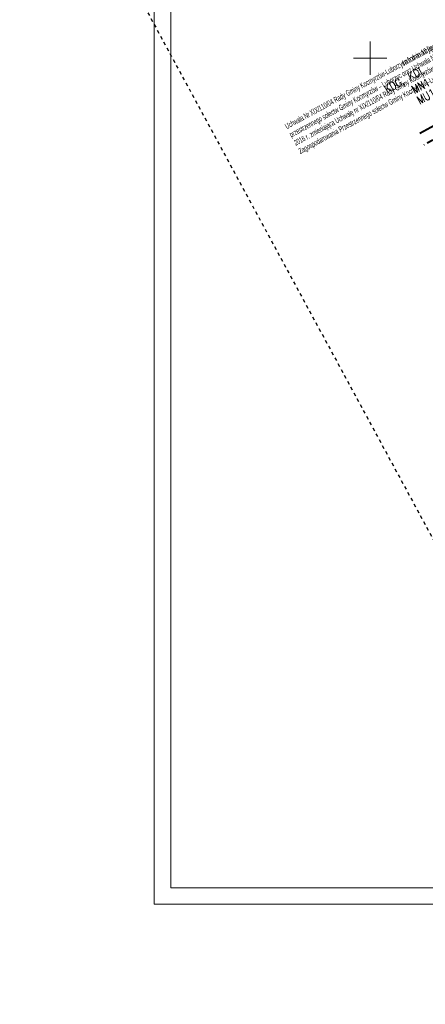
# Model space of a CAD drawing. Header units: metres. Extents: x 7437397 to 7437781, y 5556608 to 5556944.
# Tile 1 of 58: x 7437397 to 7437458, y 5556608 to 5556756. Entities that reach past the tile are written whole.
import ezdxf
from ezdxf.enums import TextEntityAlignment as Align

# ---------------------------------------------------------------- set-up
doc = ezdxf.new("R2010")
doc.units = ezdxf.units.M
doc.header["$MEASUREMENT"] = 0
doc.linetypes.add('KTCR02-500', pattern=[1.5, 1, -0.5])
doc.linetypes.add('PTRW01_01-500', pattern=[1, 0.5, -0.5])
for name, color, linetype, lineweight in [('_PROJ_WYMIARY', 7, 'Continuous', 9), ('_TABELKA', 7, 'Continuous', 15), ('MPZP', 250, 'Continuous', 5), ('Warstwa 2', 250, 'Continuous', 5), ('Warstwa 3', 250, 'Continuous', 5), ('Warstwa 8', 250, 'Continuous', 5)]:
    doc.layers.add(name, color=color, linetype=linetype, lineweight=lineweight)
doc.styles.add('DROGI', font='arial.ttf', dxfattribs={"width": 0.55, "height": 1.25})
doc.styles.get("Standard").update_dxf_attribs({"font": 'txt.shx', "width": 0.75})
doc.styles.add('Style-WORKING_1250', font='WORKING_1250.shx')

msp = doc.modelspace()

# ---------------------------------------------------------------- linework, layer by layer
at = {"layer": '_TABELKA', "color": 7}
for points in [[(7437781.26, 5556832.78), (7437417.54, 5556832.78), (7437417.54, 5556622.78), (7437781.26, 5556622.78)], [(7437778.76, 5556830.28), (7437420.04, 5556830.28), (7437420.04, 5556625.28), (7437778.76, 5556625.28)]]:
    msp.add_lwpolyline(points, close=True, dxfattribs=at)
at = {"layer": 'MPZP', "color": 212, "linetype": 'KTCR02-500', "lineweight": 40, "flags": 128}
msp.add_lwpolyline([(7437463.39, 5556739.83), (7437458.08, 5556736.93)], dxfattribs=at)
at = {"layer": 'Warstwa 2', "color": 5, "linetype": 'PTRW01_01-500', "lineweight": 30, "flags": 128}
msp.add_lwpolyline([(7437497.38, 5556607.75), (7437776.31, 5556758.98), (7437676.21, 5556943.59), (7437397.29, 5556792.36), (7437497.38, 5556607.75)], close=True, dxfattribs=at)
at = {"layer": 'Warstwa 3', "color": 7, "linetype": 'Continuous', "lineweight": 0}
for p, q in [((7437450, 5556752.5), (7437450, 5556750)), ((7437447.5, 5556750), (7437452.5, 5556750)), ((7437447.5, 5556750), (7437452.5, 5556750)), ((7437450, 5556750), (7437450, 5556747.5))]:
    msp.add_line(p, q, dxfattribs=at)
at = {"layer": 'Warstwa 8', "color": 212, "linetype": 'Continuous', "lineweight": 40}
msp.add_line((7437457.46, 5556738.71), (7437462.62, 5556741.52), dxfattribs=at)

# ---------------------------------------------------------------- texts
at = {"layer": '_PROJ_WYMIARY', "color": 7, "insert": (7437437.07, 5556740.04), "char_height": 0.85, "width": 40.6817, "attachment_point": 1, "rotation": 28.4667, "style": 'DROGI'}
msp.add_mtext('{\\Fworking_1250|c0;Uchwa\\Fworking_1250|c238;ł\\Fworking_1250|c0;a Nr XIX/110/04 Rady Gminy Kocmyrzów-Luborzyca z dnia 19 lipca 2004 r. w sprawie miejscowego planu zagospodarowania przestrzennego so\\Fworking_1250|c238;ł\\Fworking_1250|c0;ectw Gminy Kocmyrzów \\Ftimes|c0;–\\Fworking_1250|c0; Luborzyc oraz Uchwa\\Fworking_1250|c238;ł\\Fworking_1250|c0;a Nr XXII/157/2016 Rady Gminy Kocmyrzów-Luborzyca z dnia 18 pa\\Fworking_1250|c238;ź\\Fworking_1250|c0;dziernika 2016 r. zmieniaj\\Fworking_1250|c238;ą\\Fworking_1250|c0;ca Uchwa\\Fworking_1250|c238;łę\\Fworking_1250|c0; nr XIX/110/04 Rady Gminy Kocmyrzów-Luborzyca z dnia 19 lipca 2004 r. w sprawie Miejscowego Planu Zagospodarowania Przestrzennego so\\Fworking_1250|c238;ł\\Fworking_1250|c0;ectw Gminy Kocmyrzów\\Ftimes|c0;–\\Fworking_1250|c0;Luborzyca}', dxfattribs=at)
at = {"layer": 'Defpoints', "color": 6, "linetype": 'Continuous', "lineweight": 40, "width": 0.8}
for s, p in [('KDG, KDL', (7437455.12, 5556746.78)), ('MN1', (7437457.61, 5556745.81)), (' MU1', (7437458.02, 5556744.02))]:
    msp.add_text(s, height=1.25, rotation=28.53, dxfattribs=at).set_placement(p, align=Align.MIDDLE_CENTER)
at = {"layer": 'Defpoints', "color": 6, "linetype": 'Continuous', "lineweight": 0, "insert": (7437453.84, 5556751.08), "char_height": 0.8574, "attachment_point": 1, "rotation": 28.5846, "line_spacing_factor": 1.2, "style": 'Style-WORKING_1250'}
msp.add_mtext('\\P\\H1x;\\W0.8;Informacje z MPZP:', dxfattribs=at)

doc.saveas('drawing.dxf')
